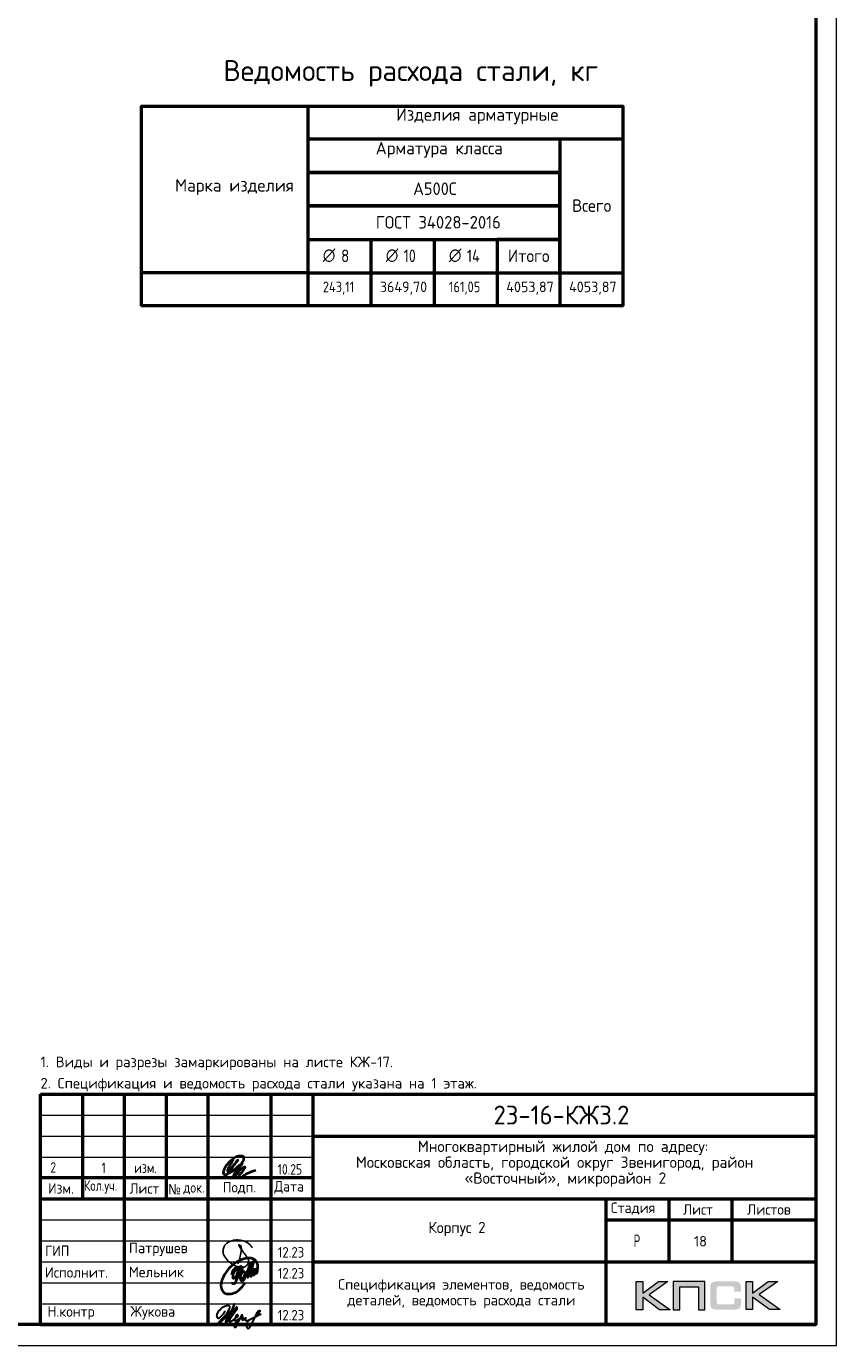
# Model space of a CAD drawing. Header units: millimetres. Extents: x -49773 to 2322955, y -3321 to 58485.
# Tile 213 of 256: x 941936 to 961274, y -2060 to 29415. Entities that reach past the tile are written whole.
import ezdxf

# ---------------------------------------------------------------- set-up
doc = ezdxf.new("R2010")
doc.units = ezdxf.units.MM
for name, color, linetype, lineweight in [('Standard', 7, 'Continuous', 25), ('Основная', 7, 'Continuous', 40), ('Стена наружная_ Сайдинг', 7, 'Continuous', 35), ('Экспликация_ описание', 7, 'Continuous', 13)]:
    doc.layers.add(name, color=color, linetype=linetype, lineweight=lineweight)
doc.styles.add('GOST 2.304-81', font='txt')
doc.styles.add('ISOCPEUR', font='txt')
doc.styles.add('Segoe UI Symbol', font='txt')

# ---------------------------------------------------------------- blocks, each defined once
blk = doc.blocks.new('яяя')
at = {"lineweight": 30}
for points in [[(345424, 110432), (345425, 110410), (345424, 110397), (345417, 110379), (345406, 110350), (345390, 110319), (345357, 110275), (345310, 110221), (345265, 110176), (345198, 110110), (345161, 110077), (345133, 110066), (345116, 110066), (345102, 110075), (345090, 110091), (345082, 110115), (345074, 110146), (345066, 110182), (345064, 110206), (345067, 110234), (345077, 110278), (345095, 110320), (345114, 110361), (345134, 110395), (345159, 110428), (345195, 110469), (345228, 110506), (345284, 110560), (345331, 110595), (345379, 110625), (345435, 110648), (345486, 110670), (345532, 110686), (345573, 110696), (345605, 110698), (345621, 110695), (345635, 110687), (345648, 110671), (345656, 110649), (345659, 110625), (345659, 110583), (345656, 110553), (345647, 110523), (345635, 110489), (345387, 110033), (345349, 109985), (345311, 109948), (345247, 109889), (345209, 109858), (345192, 109844), (345180, 109837), (345157, 109833), (345150, 109835), (345140, 109842), (345135, 109856), (345138, 109881), (345148, 109892), (345183, 109930), (345267, 110024), (345343, 110105), (345455, 110213), (345617, 110343), (345775, 110456), (345811, 110526), (345838, 110607), (345890, 110740), (345902, 110771), (345698, 110295), (345672, 110226), (345626, 110132), (345572, 110032), (345518, 109953), (345481, 109918), (345497, 110001), (345567, 110147), (345655, 110301), (345760, 110442)], [(345481, 109918), (345476, 109896), (345475, 109874), (345485, 109861), (345506, 109866), (345539, 109891), (345632, 109983), (345968, 110450), (346022, 110527), (346029, 110560), (346027, 110579), (346026, 110590), (346010, 110605), (345993, 110609), (345975, 110601), (345962, 110584), (345954, 110562), (345857, 110421), (345783, 110292), (345741, 110183), (345701, 110079), (345665, 109985), (345660, 109952), (345666, 109929), (345669, 109915), (345682, 109910), (345702, 109914), (345735, 109941), (345846, 110007), (346065, 110160), (346075, 110193), (346070, 110217), (346066, 110236), (346052, 110241), (346030, 110241), (346007, 110228), (345978, 110203), (345960, 110164), (345892, 110010), (345895, 109986), (345904, 109966), (345925, 109964), (345969, 109968), (346045, 110000), (346218, 110114), (346261, 110154), (346280, 110184), (346282, 110210), (346278, 110225), (346263, 110229), (346241, 110222), (346220, 110198), (346162, 110049), (345989, 109904), (345932, 109849), (345906, 109805), (345891, 109739), (345890, 109690), (345899, 109652), (345924, 109647), (345956, 109655), (345980, 109674), (346058, 109838), (346158, 110046), (346261, 110098), (346314, 110120), (346292, 110079), (346269, 110036), (346261, 110008), (346267, 109998), (346293, 109998), (346363, 110039), (346445, 110095), (346421, 110068), (346414, 110040), (346407, 110011), (346416, 109990), (346466, 109972), (346509, 109977), (346574, 109984), (347172, 110293)], [(346586, 109971), (346543, 109917), (346509, 109873), (346489, 109825), (346475, 109767), (346472, 109710), (346478, 109675), (346485, 109641), (346501, 109621), (346517, 109602), (346542, 109589), (346568, 109592), (346605, 109620), (346680, 109731), (346736, 109842), (346865, 110115), (346962, 110290), (346969, 110318), (346979, 110360), (347013, 110403), (347056, 110434), (347091, 110450), (347109, 110450), (347121, 110434), (347115, 110405), (347072, 110355), (347012, 110307), (346924, 110222)]]:
    blk.add_lwpolyline(points, dxfattribs=at)
blk = doc.blocks.new('Из_буфера32210')
at = {"color": 7, "lineweight": 25}
blk.add_lwpolyline([(357, 84), (386, 160), (399, 213), (405, 239), (412, 268), (420, 299), (427, 339), (434, 380), (437, 414), (438, 442), (436, 466), (430, 489), (425, 504), (417, 519), (409, 531), (405, 535), (403, 536), (400, 539), (394, 541), (387, 543), (383, 542), (379, 539), (377, 534), (377, 528), (379, 523), (438, 428), (470, 382), (484, 365), (504, 341), (528, 310), (551, 280), (562, 264), (575, 247), (582, 235), (589, 220), (599, 198), (606, 184), (610, 167), (611, 155), (612, 143), (611, 127), (609, 116), (603, 96), (596, 82), (588, 69), (579, 56), (563, 43), (551, 34), (539, 25), (524, 16), (511, 10), (494, 5), (481, 3), (456, 0), (432, 1), (415, 3), (396, 6), (375, 11), (355, 19), (336, 24), (310, 31), (293, 39), (269, 53), (243, 69), (223, 80), (202, 93), (180, 109), (152, 128), (126, 152), (98, 182), (77, 211), (52, 241), (32, 266), (20, 293), (8, 329), (3, 348), (1, 373), (0, 393), (1, 417), (6, 440), (13, 454), (20, 476), (26, 497), (38, 517), (47, 529), (60, 548), (75, 563), (95, 581), (115, 593), (135, 606), (161, 618), (187, 628), (213, 638), (251, 647), (282, 653), (319, 655), (353, 655), (384, 652), (418, 648), (460, 641), (503, 628), (544, 611), (579, 594), (611, 573), (639, 545), (666, 515), (679, 496), (694, 471)], dxfattribs=at)
blk = doc.blocks.new('Из_буфера5543')
at = {"layer": 'Основная'}
for points in [[(762, 497), (761, 475), (762, 458), (767, 452), (778, 451), (786, 456), (792, 470), (796, 479), (799, 485), (802, 495), (805, 507), (808, 516), (812, 533), (814, 535), (801, 505), (800, 490), (800, 477), (805, 470), (820, 476), (824, 483), (826, 494), (829, 504), (833, 526), (835, 530), (842, 548), (846, 564), (852, 580), (855, 593), (859, 605), (862, 610), (866, 617), (856, 574), (856, 555), (851, 540), (848, 519), (849, 504), (848, 495), (853, 493), (861, 496), (863, 501), (868, 518), (873, 541), (876, 550), (880, 574), (883, 591), (886, 612), (881, 686), (874, 707), (870, 726), (859, 756), (851, 767), (838, 790), (819, 809), (794, 828), (785, 830), (763, 839), (748, 848), (721, 853), (704, 855), (666, 856), (639, 856), (599, 849), (579, 842), (535, 829), (485, 816), (420, 783), (378, 759), (341, 732), (282, 688), (227, 640), (195, 610), (157, 566), (127, 518), (88, 464), (57, 403), (39, 361), (27, 325), (16, 296), (6, 253), (0, 203), (7, 156), (13, 124), (29, 84), (60, 48), (75, 35), (98, 20), (138, 4), (165, 0), (237, 4), (277, 13), (317, 25), (365, 46), (428, 93), (474, 130), (516, 180), (554, 236), (582, 281)], [(265, 457), (281, 514), (299, 558), (312, 579), (332, 604), (345, 612), (360, 622), (376, 623), (382, 623), (387, 620), (391, 616), (396, 603), (399, 595), (402, 580), (403, 561), (401, 532), (394, 489), (386, 464), (379, 450), (372, 431), (365, 419), (358, 406), (348, 395), (338, 381), (328, 373), (313, 368), (304, 368), (296, 375), (294, 382), (290, 395), (293, 410), (293, 423), (297, 453), (305, 480), (308, 489), (320, 515), (328, 532), (344, 563), (361, 581), (377, 600), (395, 620), (414, 636), (448, 646), (472, 651), (482, 649), (493, 639), (502, 619), (507, 608), (508, 574), (505, 541), (499, 519), (483, 494), (469, 476), (459, 470), (443, 469), (439, 469)], [(503, 678), (478, 638), (464, 604), (452, 565), (440, 538), (428, 496), (422, 475), (417, 459), (413, 438), (402, 411), (395, 387), (383, 357), (378, 335), (370, 322), (367, 317), (359, 302), (348, 280), (336, 260), (324, 251), (310, 240), (299, 237), (292, 237), (288, 239), (281, 248), (278, 254), (278, 272), (276, 276), (276, 280)], [(496, 377), (509, 373), (536, 381), (548, 392), (559, 405), (565, 424), (573, 446), (576, 461), (579, 481), (579, 496), (575, 512), (567, 526), (551, 531), (538, 533), (529, 527), (518, 519), (505, 506), (501, 498), (495, 491), (490, 482), (482, 466), (479, 458), (472, 435), (468, 429), (464, 416), (460, 401), (461, 392), (462, 373), (465, 356), (469, 345), (477, 337), (483, 324), (496, 316), (511, 315), (524, 318), (535, 326), (547, 340), (554, 347), (566, 364), (572, 374), (579, 385), (593, 419), (599, 436), (606, 452), (616, 479), (623, 504), (629, 521), (635, 533), (637, 542), (643, 556), (644, 557), (652, 576), (658, 592), (688, 673), (724, 750), (651, 489), (636, 412), (636, 406), (639, 402), (645, 401), (649, 402), (651, 406), (655, 416), (660, 420), (661, 427), (665, 436), (668, 446), (753, 720), (780, 779), (715, 511), (710, 476), (706, 424), (712, 420), (718, 419), (725, 426), (729, 430), (733, 436), (737, 445), (741, 458), (745, 471), (747, 484), (749, 488), (761, 511), (768, 534), (772, 548), (776, 561), (781, 570), (788, 582), (792, 587), (802, 594), (804, 592), (807, 589), (807, 579), (807, 575), (804, 562), (805, 556), (800, 541), (793, 526), (784, 512), (774, 498), (767, 491), (762, 486), (760, 488), (763, 507), (764, 513), (767, 525), (769, 537), (771, 545)]]:
    blk.add_lwpolyline(points, dxfattribs=at)

msp = doc.modelspace()

# ---------------------------------------------------------------- hatches: boundary and pattern name
h = msp.add_hatch(color=256)
h.paths.add_polyline_path([(957246.5, -531.4), (957019, -531.4), (956647, -811.5), (956647, -531.4), (956489.3, -531.4), (956489.3, -1203.5), (956647, -1203.5), (956647, -908.3), (957049.4, -1203.5), (957301.1, -1203.5), (956800.5, -848.1)])
h.paths.add_polyline_path([(957529.3, -658), (957974.6, -658), (957974.6, -1203.5), (958130.9, -1203.5), (958130.9, -531.4), (957964.2, -531.4), (957373, -531.4), (957373, -690.5), (957373, -1203.5), (957529.3, -1203.5)])
h.paths.add_polyline_path([(959269, -528), (959111.4, -528), (959111.4, -1200.8), (959269, -1200.8), (959269, -904.8), (959671.5, -1200.8), (959923.2, -1200.8), (959422.5, -844.7), (959868.5, -528), (959641.7, -528), (959269, -808)])
msp.add_hatch(color=256).paths.add_polyline_path([(958980, -602.6), (958977.9, -595), (958975.2, -588.8), (958971.7, -582.6), (958968.2, -576.4), (958964.8, -571.5), (958960.6, -566.7), (958956.5, -561.8), (958952.3, -557.7), (958946.8, -554.2), (958941.3, -550.1), (958935.1, -546.6), (958928.1, -543.9), (958921.2, -541.1), (958913.6, -538.3), (958906, -536.3), (958888, -532.8), (958868.7, -530), (958847.2, -528.6), (958823.7, -528), (958422.7, -528), (958399.2, -528.6), (958378.4, -530), (958358.4, -532.8), (958341.1, -536.3), (958332.8, -539), (958325.2, -541.1), (958318.3, -543.9), (958312, -547.3), (958305.8, -550.1), (958299.6, -554.2), (958294.8, -557.7), (958289.9, -561.8), (958285.8, -566.7), (958282.3, -571.5), (958278.2, -576.4), (958274.7, -582.6), (958271.9, -588.8), (958269.2, -595.7), (958266.4, -602.6), (958264.3, -610.2), (958260.9, -626.8), (958258.1, -644.8), (958256, -664.9), (958256, -687), (958256, -1041), (958256, -1063.2), (958258.1, -1083.2), (958260.9, -1101.9), (958264.3, -1118.5), (958266.4, -1126.1), (958269.2, -1133), (958271.9, -1139.9), (958274.7, -1146.1), (958278.2, -1151.7), (958282.3, -1157.2), (958285.8, -1162), (958289.9, -1166.9), (958294.8, -1171), (958300.3, -1174.5), (958305.8, -1177.9), (958312, -1181.4), (958318.3, -1184.9), (958325.9, -1186.9), (958332.8, -1189.7), (958341.1, -1191.8), (958358.4, -1195.9), (958378.4, -1198), (958399.9, -1200.1), (958422.7, -1200.8), (958823.7, -1200.8), (958847.2, -1200.1), (958868.7, -1198.7), (958888, -1195.9), (958905.3, -1192.5), (958913.6, -1189.7), (958921.2, -1187.6), (958928.1, -1184.9), (958935.1, -1181.4), (958941.3, -1178.6), (958946.8, -1174.5), (958952.3, -1171), (958956.5, -1166.9), (958960.6, -1162.7), (958964.8, -1157.2), (958968.2, -1152.4), (958971.7, -1146.1), (958975.2, -1139.9), (958977.9, -1133.7), (958980, -1126.1), (958982.8, -1118.5), (958986.2, -1101.9), (958989, -1083.9), (958990.4, -1063.2), (958991.1, -1041), (958991.1, -929.7), (958834.1, -929.7), (958834.1, -1020.3), (958834.1, -1026.5), (958833.4, -1032.7), (958832, -1038.3), (958830.6, -1043.8), (958828.6, -1048.6), (958826.5, -1052.8), (958823.7, -1056.9), (958820.3, -1060.4), (958816.8, -1063.8), (958812.7, -1066.6), (958807.8, -1068.7), (958803, -1070.8), (958798.1, -1072.1), (958791.9, -1072.8), (958785.7, -1073.5), (958779.5, -1074.2), (958455.9, -1074.2), (958450.3, -1073.5), (958445.5, -1072.8), (958441.3, -1070.8), (958437.2, -1068.7), (958433, -1065.9), (958429.6, -1063.2), (958426.1, -1059.7), (958423.4, -1055.5), (958420.6, -1051.4), (958418.5, -1047.3), (958416.4, -1042.4), (958415.1, -1037.6), (958413, -1027.9), (958412.3, -1018.2), (958412.3, -695.3), (958412.3, -689.8), (958413, -684.2), (958414.4, -679.4), (958415.8, -674.5), (958417.1, -670.4), (958419.2, -666.9), (958422, -663.5), (958424.7, -660), (958428.2, -657.3), (958431.7, -654.5), (958435.8, -652.4), (958440, -651), (958444.8, -649.7), (958449.6, -649), (958455.2, -648.3), (958460.7, -648.3), (958779.5, -648.3), (958785.7, -648.3), (958791.9, -649), (958797.5, -650.3), (958802.3, -651.7), (958807.1, -653.8), (958812, -655.9), (958816.1, -659.3), (958819.6, -662.1), (958823, -666.3), (958825.8, -670.4), (958828.6, -674.5), (958830.6, -679.4), (958832, -684.2), (958833.4, -689.8), (958834.1, -696), (958834.1, -702.2), (958834.1, -776.2), (958991.1, -776.2), (958991.1, -687), (958990.4, -664.9), (958989, -644.8), (958986.2, -626.8), (958982.1, -610.2)])

# ---------------------------------------------------------------- linework, layer by layer
at = {"lineweight": 0}
for points in [[(956489.3, -1203.5), (956489.3, -531.4), (956647, -531.4), (956647, -811.5), (957019, -531.4), (957246.5, -531.4), (956800.5, -848.1), (957301.1, -1203.5), (957049.4, -1203.5), (956647, -908.3), (956647, -1203.5), (956489.3, -1203.5)], [(957529.3, -1203.5), (957529.3, -658), (957974.6, -658), (957974.6, -1203.5), (958130.9, -1203.5), (958130.9, -531.4), (957964.2, -531.4), (957373, -531.4), (957373, -690.5), (957373, -1203.5), (957529.3, -1203.5)], [(959111.4, -1200.8), (959111.4, -528), (959269, -528), (959269, -808), (959641.7, -528), (959868.5, -528), (959422.5, -844.7), (959923.2, -1200.8), (959671.5, -1200.8), (959269, -904.8), (959269, -1200.8), (959111.4, -1200.8)]]:
    msp.add_lwpolyline(points, close=True, dxfattribs=at)
at = {"layer": 'Standard', "color": 7, "linetype": 'Continuous', "lineweight": 13, "transparency": 33554687}
msp.add_lwpolyline([(919273.5, -2060.4), (961273.5, -2060.4), (961273.5, 57339.6), (919273.5, 57339.6), (919273.5, -2060.4)], close=True, dxfattribs=at)
at = {"layer": 'Standard', "color": 7, "linetype": 'Continuous', "lineweight": 50, "transparency": 33554687}
msp.add_lwpolyline([(921273.5, 56839.6), (960773.5, 56839.6), (960773.5, -1560.4), (921273.5, -1560.4), (921273.5, 56839.6)], close=True, dxfattribs=at)
at = {"layer": 'Основная', "color": 7, "ltscale": 100}
msp.add_spline([(946866.3, 2377.1), (946796.9, 2250.7), (946739.9, 2128.8), (946739.9, 2100.8), (946774.6, 2118.7), (946871.9, 2223.9), (946983.7, 2371.5), (946903.2, 2267.5), (946840.6, 2172.4), (946848.4, 2110.9), (946907.7, 2116.5), (946985.9, 2182.5), (947077.7, 2291), (947129.1, 2395), (947122.4, 2443.1), (947038.1, 2459.3), (946963.6, 2448.7), (946833.8, 2363.7), (946716.4, 2254.1), (946659.4, 2156.8), (946638.1, 2084.1), (946639.2, 2037.1), (946679.5, 2019.2), (946747.7, 2042.7), (946935.6, 2167.9), (947090, 2295.4), (946934.2, 2084.6), (946878.7, 1987.3), (946878.6, 1968.9), (946912.1, 1985.6), (947006.1, 2082.9), (947131.3, 2198.1), (947150.3, 2202.6), (947132.5, 2160.1), (947055.4, 2048.3), (947008.3, 1961), (947015, 1942), (947050.8, 1951), (947214.1, 2050.5), (947408.7, 2128.8)], degree=3, dxfattribs=at)
at = {"layer": 'Стена наружная_ Сайдинг', "color": 7, "linetype": 'Continuous', "lineweight": 50, "transparency": 33554687}
for p, q in [((942273.5, 3939.6), (960773.5, 3939.6)), ((942273.5, -1560.4), (942273.5, 3939.6)), ((946273.5, -1560.4), (946273.5, 3939.6)), ((960773.5, 3939.6), (960773.5, -1560.4)), ((948773.5, 2939.6), (960773.5, 2939.6)), ((948773.5, 1939.6), (942273.5, 1939.6)), ((942273.5, 1439.6), (948773.5, 1439.6)), ((948773.5, 1439.6), (960773.5, 1439.6)), ((955773.5, 939.6), (960773.5, 939.6)), ((948773.5, -60.4), (960773.5, -60.4)), ((942273.5, -1560.4), (960773.5, -1560.4))]:
    msp.add_line(p, q, dxfattribs=at)
at = {"layer": 'Стена наружная_ Сайдинг', "color": 7, "linetype": 'Continuous', "lineweight": 13, "transparency": 33554687}
for p, q in [((942273.5, 3439.6), (948773.5, 3439.6)), ((942273.5, 2939.6), (948773.5, 2939.6)), ((942273.5, 2439.6), (948773.5, 2439.6)), ((942273.5, 939.6), (948773.5, 939.6)), ((942273.5, 439.6), (948773.5, 439.6)), ((942273.5, -60.4), (948773.5, -60.4)), ((942273.5, -560.4), (948773.5, -560.4)), ((942273.5, -1060.4), (948773.5, -1060.4))]:
    msp.add_line(p, q, dxfattribs=at)
at = {"layer": 'Стена наружная_ Сайдинг', "color": 7, "linetype": 'Continuous', "lineweight": 50, "transparency": 33554687}
for points in [[(943273.5, 3939.6), (943273.5, 2689.6), (943273.5, 1439.6)], [(944273.5, 3939.6), (944273.5, 1189.6), (944273.5, -1560.4)], [(945273.5, 3939.6), (945273.5, 2689.6), (945273.5, 1439.6)], [(947773.5, 3939.6), (947773.5, 1189.6), (947773.5, -1560.4)], [(948773.5, 3939.6), (948773.5, 1189.6), (948773.5, -1560.4)], [(955773.5, -1560.4), (955773.5, -60.4), (955773.5, 1439.6)], [(957273.5, -60.4), (957273.5, 689.6), (957273.5, 1439.6)], [(958773.5, 1439.6), (958773.5, 689.6), (958773.5, -60.4)]]:
    msp.add_lwpolyline(points, dxfattribs=at)
at = {"layer": 'Экспликация_ описание', "color": 7, "linetype": 'Continuous', "lineweight": 50, "transparency": 33554687}
for p, q in [((944668.2, 27510.6), (956184.1, 27510.6)), ((944677, 27519.4), (944677, 22745.8)), ((948655, 27532.6), (948655, 26719.3)), ((948655, 27532.6), (948655, 23519.4)), ((956170.9, 27519.4), (956170.9, 22745.8)), ((948641.8, 26732.6), (954675.3, 26732.6)), ((948641.8, 26732.6), (956157.6, 26732.6)), ((948655, 26745.8), (948655, 25919.4)), ((954657.7, 26732.6), (956157.6, 26732.6)), ((954670.9, 26745.8), (954670.9, 23519.4)), ((948641.8, 25932.6), (954675.3, 25932.6)), ((948641.8, 24332.6), (950164.7, 24332.6)), ((948655, 24345.8), (948655, 23519.4)), ((950147.1, 24332.6), (951670, 24332.6)), ((950160.3, 24345.8), (950160.3, 23519.4)), ((951652.4, 24332.6), (953175.3, 24332.6)), ((951665.6, 24345.8), (951665.6, 23519.4)), ((948668.2, 23532.6), (944655, 23532.6)), ((948641.8, 23532.6), (950160.3, 23532.6)), ((948641.8, 23532.6), (950164.7, 23532.6)), ((948655, 23545.8), (948655, 22732.6)), ((948655, 23537), (948655, 22732.6)), ((950147.1, 23532.6), (951665.6, 23532.6)), ((950147.1, 23532.6), (951670, 23532.6)), ((950160.3, 23545.8), (950160.3, 22732.6)), ((951652.4, 23532.6), (953170.9, 23532.6)), ((951652.4, 23532.6), (953175.3, 23532.6)), ((951665.6, 23545.8), (951665.6, 22732.6)), ((953157.7, 23532.6), (954670.9, 23532.6)), ((953170.9, 23545.8), (953170.9, 22732.6)), ((954657.7, 23532.6), (956170.9, 23532.6)), ((954657.7, 23532.6), (956157.6, 23532.6)), ((954670.9, 23545.8), (954670.9, 22732.6)), ((944668.2, 22754.7), (956184.1, 22754.7))]:
    msp.add_line(p, q, dxfattribs=at)
at = {"layer": 'Экспликация_ описание', "color": 7, "linetype": 'Continuous', "lineweight": 25, "transparency": 33554687}
for p, q in [((956157.6, 27532.6), (956157.6, 26719.3)), ((956157.6, 26745.8), (956157.6, 23519.4))]:
    msp.add_line(p, q, dxfattribs=at)
at = {"layer": 'Экспликация_ описание', "color": 7, "linetype": 'Continuous', "lineweight": 35, "transparency": 33554687}
for p, q in [((954670.9, 26745.8), (954670.9, 25919.4)), ((950160.3, 24345.8), (950160.3, 23519.4)), ((951665.6, 24345.8), (951665.6, 23519.4)), ((953170.9, 24345.8), (953170.9, 23519.4)), ((948668.2, 23532.6), (944655, 23532.6))]:
    msp.add_line(p, q, dxfattribs=at)
at = {"layer": 'Экспликация_ описание', "color": 7, "linetype": 'Continuous', "lineweight": 50, "transparency": 33554687}
for points in [[(948655, 25932.6), (948655, 25132.6), (954670.9, 25132.6), (954670.9, 25932.6), (948655, 25932.6)], [(948655, 25132.6), (948655, 24332.6), (954670.9, 24332.6), (954670.9, 25132.6), (948655, 25132.6)], [(953170.9, 24332.6), (953170.9, 23532.6), (954670.9, 23532.6), (954670.9, 24332.6), (953170.9, 24332.6)]]:
    msp.add_lwpolyline(points, dxfattribs=at)

# ---------------------------------------------------------------- block references
at = {"color": 1, "ltscale": 100}
msp.add_blockref('Из_буфера32210', (946628.5, -194.6), dxfattribs=at)
at = {"color": 2, "lineweight": 60, "xscale": 0.5, "yscale": 0.5, "zscale": 0.5}
msp.add_blockref('яяя', (773952.8, -56446.9), dxfattribs=at)
at = {"layer": 'Основная'}
msp.add_blockref('Из_буфера5543', (946576, -827.3), dxfattribs=at)

# ---------------------------------------------------------------- texts
at = {"layer": 'Standard', "color": 7, "linetype": 'Continuous', "lineweight": 13, "transparency": 33554687, "insert": (942273.5, 4834.9), "char_height": 252.9768, "width": 10705.348, "attachment_point": 1, "line_spacing_factor": 1.204819}
msp.add_mtext('\\A1;{\\fISOCPEUR|i0|b0;\\H252.976847;\\W1.000000;\\C7;1. Виды и разрезы замаркированы на листе КЖ-17.}\\P{\\fISOCPEUR|i0|b0;\\H252.976847;\\W1.000000;\\C7;2. Спецификация и ведомость расхода стали указана на 1 этаж.}\\P', dxfattribs=at)
at = {"layer": 'Standard', "color": 7, "linetype": 'Continuous', "lineweight": 50, "transparency": 33554687, "insert": (953086, 3214.6), "char_height": 450, "width": 3586.382, "attachment_point": 7, "style": 'ISOCPEUR'}
msp.add_mtext('\\W0.95;23-16-КЖ3.2', dxfattribs=at)
at = {"layer": 'Standard', "color": 7, "linetype": 'Continuous', "lineweight": 25, "transparency": 33554687}
for s, insert, char_height, width, attachment_point, style in [('\\W0.99;Многоквартирный жилой дом по адресу: ', (951277, 2484.6), 270, 7123.089, 7, 'ISOCPEUR'), ('\\W0.99;Московская область, городской округ Звенигород, район ', (949798.8, 2106.6), 270, 10078.117, 7, 'ISOCPEUR'), ('2', (942575.6, 2314.3), 250, 283.333, 2, 'GOST 2.304-81'), ('1', (943780, 2305.4), 250, 283.333, 2, 'GOST 2.304-81'), ('изм.', (944780, 2305.4), 250, 283.333, 2, 'GOST 2.304-81'), ('10.25', (947934, 2019.5), 250, 693.365, 7, 'GOST 2.304-81'), ('\\W0.99;«Восточный», микрорайон 2', (952390.8, 1728.6), 270, 4896.236, 7, 'ISOCPEUR'), ('\\W0.93;Изм.', (942454.7, 1564.3), 250, 752.897, 7, 'ISOCPEUR'), ('\\W0.79;Кол.уч.', (943310.1, 1564.3), 250, 973.657, 7, 'ISOCPEUR'), ('\\W0.94;Лист', (944398.5, 1564.3), 250, 866.919, 7, 'ISOCPEUR'), ('\\W0.91;№', (945318.9, 1547), 250, 477.949, 7, 'Segoe UI Symbol'), ('\\W0.84;док.', (945683.1, 1547), 250, 649.802, 7, 'ISOCPEUR'), ('\\W0.94;Подп.', (946623.5, 1553.9), 250, 916.954, 7, 'ISOCPEUR'), ('\\W0.94;Дата', (947850.7, 1564.3), 250, 967.736, 7, 'ISOCPEUR'), ('\\W0.96;Стадия', (955883.6, 1064.3), 250, 1243.904, 7, 'ISOCPEUR'), ('\\W0.94;Лист', (957611.2, 1064.3), 250, 866.919, 7, 'ISOCPEUR'), ('\\W0.96;Листов', (959137.1, 1064.3), 250, 1218.997, 7, 'ISOCPEUR'), ('\\W0.96;Корпус 2', (951531, 549.6), 270, 1614.451, 7, 'ISOCPEUR'), ('\\W0.92;ГИП', (942384.2, 77), 250, 689.612, 7, 'ISOCPEUR'), ('\\W0.97;Патрушев', (944384.4, 77), 250, 1670.192, 7, 'ISOCPEUR'), ('\\W0.62;Р', (956431.2, 289.6), 300, 276.791, 7, 'ISOCPEUR'), ('\\W0.88;12.23', (947936.5, 40.8), 250, 834.251, 7, 'ISOCPEUR'), ('\\W0.97;Исполнит.', (942378.6, -438.7), 250, 1645.076, 7, 'ISOCPEUR'), ('\\W0.96;Мельник', (944384.4, -429.1), 250, 1394.321, 7, 'ISOCPEUR'), ('\\W0.88;12.23', (947936.5, -459.2), 250, 834.251, 7, 'ISOCPEUR'), ('\\W0.96;Н.контр', (942441.1, -1438.7), 250, 1319.134, 7, 'ISOCPEUR'), ('\\W0.96;Жукова', (944415.9, -1438.7), 250, 1269.071, 7, 'ISOCPEUR'), ('\\W0.88;12.23', (947936.5, -1459.2), 250, 834.251, 7, 'ISOCPEUR')]:
    msp.add_mtext(s, dxfattribs=dict(at, insert=insert, char_height=char_height, width=width, attachment_point=attachment_point, style=style))
at = {"layer": 'Standard', "color": 7, "linetype": 'Continuous', "lineweight": 13, "transparency": 33554687, "insert": (958023.5, 429.6), "char_height": 250, "width": 393.75, "attachment_point": 5, "style": 'ISOCPEUR'}
msp.add_mtext('\\A1;{\\fISOCPEUR|i0|b0;\\H250.000000;\\W1.000000;\\C7;18}\\P', dxfattribs=at)
at = {"layer": 'Standard', "color": 7, "linetype": 'Continuous', "lineweight": 25, "transparency": 33554687, "insert": (952316.8, -474.1), "char_height": 250, "width": 5979.375, "attachment_point": 2, "line_spacing_factor": 0.903614}
msp.add_mtext('\\A1;{\\fISOCPEUR|i0|b0;\\H250.000000;\\W1.000000;\\C7;Спецификация элементов, ведомость}\\P{\\fISOCPEUR|i0|b0;\\H250.000000;\\W1.000000;\\C7;деталей, ведомость расхода стали}\\P', dxfattribs=at)
at = {"layer": 'Экспликация_ описание', "color": 7, "linetype": 'Continuous', "lineweight": 50, "transparency": 33554687, "insert": (946636.7, 27976.1), "char_height": 499.077, "width": 9650.102, "attachment_point": 7, "style": 'ISOCPEUR'}
msp.add_mtext('\\W0.99;Ведомость расхода стали, кг', dxfattribs=at)
at = {"layer": 'Экспликация_ описание', "color": 7, "linetype": 'Continuous', "lineweight": 25, "transparency": 33554687, "attachment_point": 7, "style": 'ISOCPEUR'}
for s, insert, char_height, width in [('\\W0.98;Изделия арматурные', (950761.2, 27080.5), 298.977, 4076.291), ('\\W0.98;Арматура класса', (950273.5, 26280.4), 298.977, 3464.093), ('\\W0.98;Марка изделия', (945485.6, 25391.4), 298.977, 2939.955), ('\\W0.95;А500С', (951167.6, 25391.4), 298.977, 1247.23), ('\\W0.95;Всего', (954962.3, 24990), 298.977, 1187.201), ('\\W0.96;ГОСТ 34028-2016', (950276, 24591.3), 298.977, 3281.224), ('\\W0.82;∅', (949011.1, 23791.1), 298.98, 391.309), ('\\W0.87; 8', (949280.3, 23791.1), 298.98, 518.083), ('\\W0.82;∅', (950514.8, 23791.1), 298.98, 391.309), ('\\W0.82; 10', (950784, 23791.1), 298.98, 660.326), ('\\W0.82;∅', (952021, 23791.1), 298.98, 391.317), ('\\W0.83; 14', (952290.2, 23791.1), 298.98, 691.477), ('\\W0.95;Итого', (953425.6, 23791.1), 298.977, 1277.38), ('\\W0.85;243,11', (949011.1, 23013.9), 252.977, 1005.767), ('\\W0.96;3649,70', (950372.5, 23013.9), 252.977, 1296.666), ('\\W0.85;161,05', (952021, 23013.9), 252.977, 979.966), ('\\W0.96;4053,87', (953390.1, 23013.9), 252.977, 1296.659), ('\\W0.96;4053,87', (954888.7, 23013.9), 252.977, 1296.659)]:
    msp.add_mtext(s, dxfattribs=dict(at, insert=insert, char_height=char_height, width=width))

doc.saveas('drawing.dxf')
